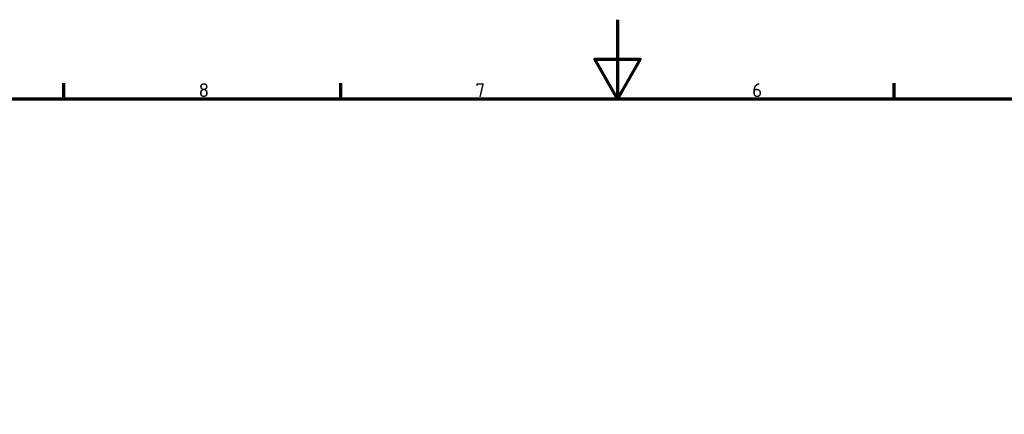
# Model space of a CAD drawing. Header units: millimetres. Extents: x 0 to 8058, y -283 to 1782.
# Tile 11 of 35: x 807 to 1555, y 1482 to 1782. Entities that reach past the tile are written whole.
import ezdxf

# ---------------------------------------------------------------- set-up
doc = ezdxf.new("R2010")
doc.units = ezdxf.units.MM
doc.header["$LTSCALE"] = 3
doc.layers.get('0').update_dxf_attribs({"lineweight": 25})
doc.layers.add('Rahmen (ISO)', color=7, linetype='Continuous', lineweight=70)
doc.styles.add('Notiztext (DIN)', font='isocpeur.ttf')

# ---------------------------------------------------------------- blocks, each defined once
blk = doc.blocks.new('Ränder Vorgaberahmen')
at = {"layer": 'Rahmen (ISO)'}
for p, q in [((280.33, 574), (280.33, 577.9)), ((350.42, 574), (350.42, 577.9)), ((490.58, 574), (490.58, 577.9))]:
    blk.add_line(p, q, dxfattribs=at)
at = {"layer": 'Rahmen (ISO)', "flags": 128}
for points in [[(420.5, 594), (420.5, 574), (414.73, 584), (426.27, 584), (420.5, 574)], [(20, 20), (20, 574), (821, 574), (821, 20), (20, 20)]]:
    blk.add_lwpolyline(points, dxfattribs=at)
at = {"layer": 'Rahmen (ISO)', "char_height": 3.5, "attachment_point": 7, "style": 'Notiztext (DIN)'}
for s, insert in [('8', (314.45, 574.4)), ('7', (384.53, 574.4)), ('6', (454.62, 574.4))]:
    blk.add_mtext(s, dxfattribs=dict(at, insert=insert))

msp = doc.modelspace()

# ---------------------------------------------------------------- block references
at = {"xscale": 3, "yscale": 3, "zscale": 3}
msp.add_blockref('Ränder Vorgaberahmen', (0, 0), dxfattribs=at)

doc.saveas('drawing.dxf')
